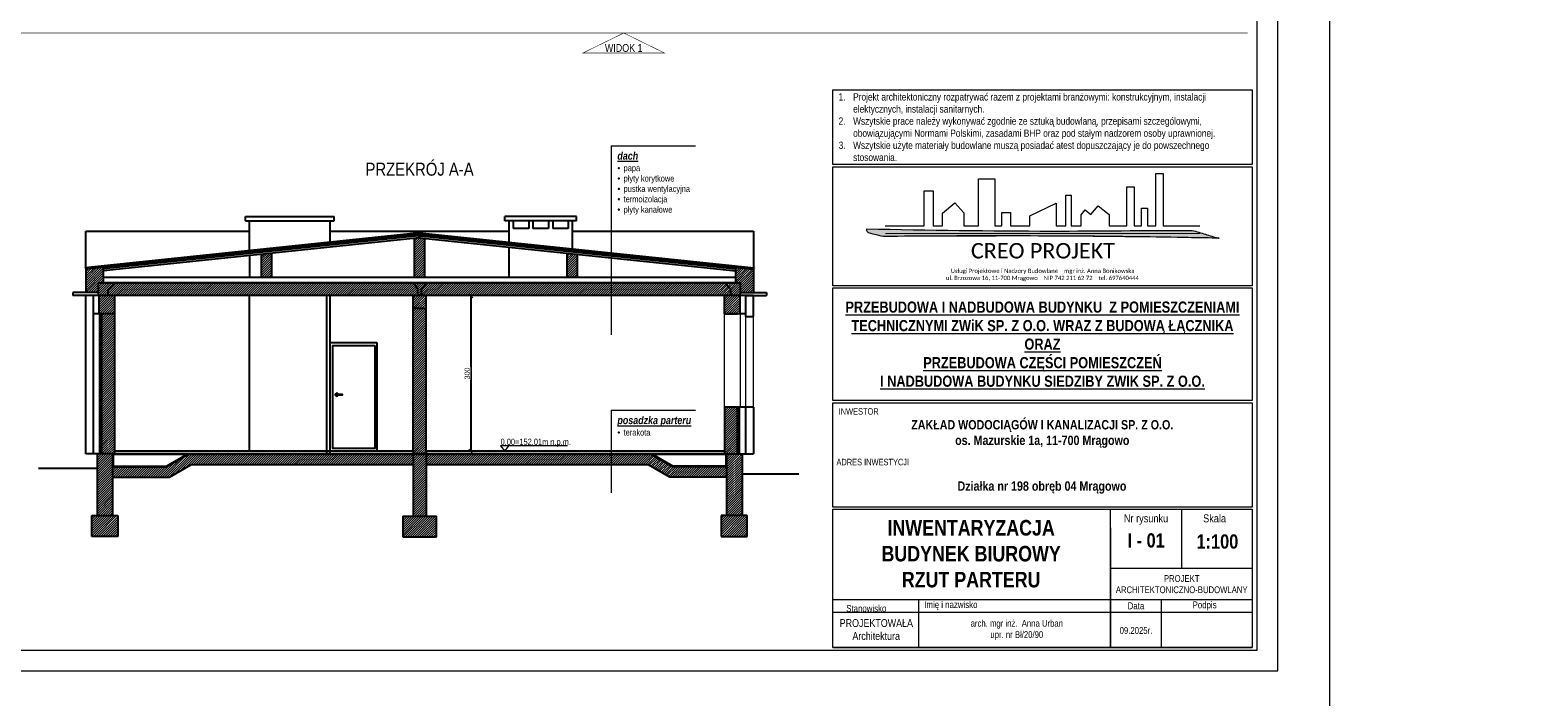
# Model space of a CAD drawing. Header units: millimetres. Extents: x 17147 to 52214, y -18116 to -4632.
# Tile 26 of 186: x 23043 to 25948, y -7552 to -6267. Entities that reach past the tile are written whole.
import ezdxf

# ---------------------------------------------------------------- set-up
doc = ezdxf.new("R2010")
doc.units = ezdxf.units.MM
doc.linetypes.add('ACAD_ISO05W100', pattern=[33, 24, -3, 0, -3, 0, -3])
doc.layers.get('Defpoints').update_dxf_attribs({"color": 6})
for name, color, linetype, lineweight in [('__A_opis', 4, 'Continuous', 15), ('A-opis', 130, 'Continuous', 9), ('A-wymiar', 177, 'Continuous', 0), ('A_SCIANA_ISTN', 253, 'Continuous', 25), ('elewacja C', 253, 'Continuous', 0)]:
    doc.layers.add(name, color=color, linetype=linetype, lineweight=lineweight)
doc.layers.add('r-ramka', color=7, linetype='Continuous', lineweight=0, true_color=0x727169)
doc.styles.get("Standard").update_dxf_attribs({"font": 'ARIALN.TTF'})
doc.styles.add('wymiar', font='ARIALN.TTF')
doc.styles.add('wymiary', font='ARIALN.TTF')
doc.dimstyles.new('anka 50', dxfattribs={"dimtxt": 10, "dimasz": 8, "dimexe": 4, "dimexo": 0.0625, "dimgap": 2, "dimtad": 1, "dimdec": 0, "dimzin": 0, "dimdsep": 46, "dimtxsty": 'Standard', "dimblk": 'OBLIQUE', "dimcen": 0.09, "dimclrt": 7, "dimadec": 0, "dimazin": 0, "dimtfac": 1, "dimtdec": 0, "dimtix": 1, "dimtofl": 0, "dimtmove": 0, "dimatfit": 3, "dimldrblk": 'OBLIQUE', "dimfxl": 4, "dimfxlon": 1, "dimtfill": 1, "dimtolj": 1, "dimtzin": 0, "dimarcsym": 0})
pattern_1 = [(45, (138.186, 0), (-2.24506403, 2.24506403), [])]

# ---------------------------------------------------------------- blocks, each defined once
blk = doc.blocks.new('LOGO')
at = {"layer": 'elewacja C'}
h = blk.add_hatch(color=30, dxfattribs=at)
h.dxf.hatch_style = 1
edge = h.paths.add_edge_path()
edge.add_spline(control_points=[(11534.1, 18108), (11532.4, 18108), (11289.1, 18108), (10726.7, 18100.5), (10166.1, 18110.3), (9846.9, 18115.9)], knot_values=[0, 0, 0, 0, 5.133754, 729.732593, 1687.267838, 1687.267838, 1687.267838, 1687.267838], degree=3, periodic=0)
edge.add_spline(control_points=[(9846.9, 18115.9), (9846.1, 18113.8), (9840.3, 18098.6), (9889.5, 18084.9), (9916.9, 18079.7), (9932.8, 18076.7)], knot_values=[0, 0, 0, 0, 6.318514, 46.500226, 101.574566, 101.574566, 101.574566, 101.574566], degree=3, periodic=0)
edge.add_spline(control_points=[(9932.8, 18076.7), (10322, 18078.7), (10902.2, 18081.7), (11482.3, 18071.2), (11673.1, 18067.7)], knot_values=[0, 0, 0, 0, 1167.750225, 1740.44888, 1740.44888, 1740.44888, 1740.44888], degree=3, periodic=0)
edge.add_spline(control_points=[(11673.1, 18067.7), (11671.6, 18068.1), (11647.3, 18072.9), (11601.8, 18089.6), (11556.8, 18101.9), (11534.1, 18108)], knot_values=[0, 0, 0, 0, 4.823923, 74.316576, 144.781951, 144.781951, 144.781951, 144.781951], degree=3, periodic=0)
at = {"layer": 'elewacja C', "color": 7}
blk.add_lwpolyline([(9941.5, 18131.4), (10143.1, 18131.4), (10143.1, 18312.9), (10190.9, 18312.9), (10190.9, 18131.4), (10239.4, 18131.4), (10239.4, 18198.3), (10302.6, 18251), (10348.8, 18198.8), (10348.8, 18131.4), (10424.9, 18131.4), (10424.9, 18376.1), (10509.3, 18376.1), (10509.3, 18131.4), (10545.8, 18131.4), (10545.8, 18200.4), (10590.6, 18200.4), (10590.6, 18131.4), (10691.4, 18131.4), (10691.4, 18183.5), (10828.6, 18248.8), (10828.6, 18131.4), (10877.8, 18131.4), (10877.8, 18290.5), (10905.9, 18290.5), (10905.9, 18131.4), (10957, 18131.4), (10957, 18188.2), (10978.7, 18215.2), (11007.9, 18191.3), (11045.2, 18236), (11102.5, 18189.8), (11102.5, 18131.4), (11195, 18131.4), (11195, 18333.8), (11231.7, 18333.8), (11231.7, 18131.4), (11270.7, 18131.4), (11270.7, 18222.8), (11301.7, 18222.8), (11301.7, 18131.4), (11344.5, 18131.4), (11344.5, 18403.2), (11383.5, 18403.2), (11383.5, 18131.4), (11573.1, 18131.4)], dxfattribs=at)
at = {"layer": 'elewacja C', "color": 250, "const_width": 4}
blk.add_lwpolyline([(9941.5, 18091.9), (11574.1, 18091.9)], dxfattribs=at)
at = {"layer": 'elewacja C', "color": 30}
blk.add_arc((10503.6, -40448.4), 58527.8, 88.854996, 90.558825, dxfattribs=at)
for points in [[(9932.8, 18076.7), (9878.9, 18088.3), (9845.1, 18109.9), (9846.9, 18115.9)], [(9846.9, 18115.9), (10804.4, 18104.8), (11529, 18108), (11534.1, 18108)], [(11673.1, 18067.7), (11100.5, 18076.7), (9932.8, 18076.7)], [(11534.1, 18108), (11601.8, 18088.5), (11668.4, 18068.7), (11673.1, 18067.7)]]:
    blk.add_spline(points, degree=3, dxfattribs=at)
at = {"layer": 'elewacja C', "color": 7, "insert": (9846.9, 18042.5), "char_height": 20, "attachment_point": 1}
blk.add_mtext_dynamic_manual_height_columns('\\pi539.21;{\\fCalibri|b0|i0|c0|p34;\\H4x;CREO PROJEKT\\H1.25x;\\P\\pi434.09;\\H0.22x;Usługi Projektowe i Nadzory Budowlane    mgr inż. Anna Bonikowska\\P\\pi409.92;ul. Brzozowa 16, 11-700 Mrągowo    NIP 742 211 62 72    tel. 69764044\\fArial|b0|i0|c238|p34;4}', width=1826.244, gutter_width=12.5, heights=[0], dxfattribs=at)
blk = doc.blocks.new('_OBLIQUE')
at = {"color": 0, "linetype": 'ByBlock'}
blk.add_line((-0.5, -0.5), (0.5, 0.5), dxfattribs=at)
blk = doc.blocks.new('*D928')
at = {"layer": 'A-wymiar', "color": 0, "lineweight": -2, "transparency": 16777216}
for p, q in [((23895.9, -6778.4), (23887.9, -6778.4)), ((23891.9, -6778.4), (23891.9, -7078.4)), ((23895.9, -7078.4), (23887.9, -7078.4))]:
    blk.add_line(p, q, dxfattribs=at)
at = {"layer": 'Defpoints', "color": 0, "transparency": 16777216}
for p in [(24380.5, -6778.4), (23891.9, -7078.4), (24380.5, -7078.4)]:
    blk.add_point(p, dxfattribs=at)
at = {"layer": 'A-wymiar', "color": 0, "lineweight": -2, "transparency": 16777216, "xscale": 8, "yscale": 8, "zscale": 8}
for p, rotation in [((23891.9, -6778.4), 90), ((23891.9, -7078.4), 270)]:
    blk.add_blockref('_OBLIQUE', p, dxfattribs=dict(at, rotation=rotation))
at = {"layer": 'A-wymiar', "color": 7, "transparency": 16777216, "insert": (23884.8, -6928.4), "char_height": 10, "attachment_point": 5, "rotation": 90, "bg_fill": 3, "box_fill_scale": 1.1, "bg_fill_color": 256, "bg_fill_true_color": 13158600, "bg_fill_transparency": 0}
blk.add_mtext('\\A1;300', dxfattribs=at)

msp = doc.modelspace()

# ---------------------------------------------------------------- hatches: boundary and pattern name
at = {"layer": 'A-wymiar', "transparency": 33554687}
h = msp.add_hatch(dxfattribs=at)
h.set_pattern_fill('ANSI31', color=256)
h.paths.add_polyline_path([(23803, -6668), (23793, -6666.9), (23783, -6668), (23783, -6743.4), (23803, -6743.4)])
h = msp.add_hatch(dxfattribs=at)
h.set_pattern_fill('ANSI31', color=256)
h.paths.add_polyline_path([(23508.5, -6696.6), (23488.5, -6698.6), (23488.5, -6743.4), (23508.5, -6743.4)])
h = msp.add_hatch(dxfattribs=at)
h.set_pattern_fill('ANSI31', color=256)
h.paths.add_polyline_path([(24097.5, -6698.6), (24077.5, -6696.6), (24077.5, -6743.4), (24097.5, -6743.4)])
h = msp.add_hatch(dxfattribs=at)
h.set_pattern_fill('ANSI31', color=256)
h.paths.add_polyline_path([(23183.7, -6723.8), (23149.5, -6727.4), (23149.5, -6772.4), (23174.5, -6772.4), (23174.5, -6754.4), (23183.7, -6754.4)])
h = msp.add_hatch(dxfattribs=at)
h.set_pattern_fill('ANSI31', color=256)
h.paths.add_polyline_path([(24436.5, -6727.4), (24402.2, -6723.8), (24402.2, -6754.4), (24411.5, -6754.4), (24411.5, -6772.4), (24436.5, -6772.4)])
h = msp.add_hatch(dxfattribs=at)
h.set_pattern_fill('ANSI31', color=256)
h.paths.add_polyline_path([(23204.5, -6754.4), (23174.5, -6754.4), (23174.5, -6772.4), (23174.5, -6778.4), (23193, -6778.4), (23193, -6765.9)])
h = msp.add_hatch(dxfattribs=at)
h.set_pattern_fill('ANSI31', color=256)
h.paths.add_polyline_path([(23789.5, -6765.9), (23781.2, -6754.4), (23204.5, -6754.4), (23193, -6765.9), (23193, -6778.4), (23789.5, -6778.4)])
h = msp.add_hatch(dxfattribs=at)
h.set_pattern_fill('ANSI31', color=256)
h.paths.add_polyline_path([(23804.8, -6754.4), (23781.2, -6754.4), (23789.5, -6765.9), (23789.5, -6778.4), (23796.5, -6778.4), (23796.5, -6765.9)])
h = msp.add_hatch(dxfattribs=at)
h.set_pattern_fill('ANSI31', color=256)
h.paths.add_polyline_path([(24381.5, -6754.4), (23804.8, -6754.4), (23796.5, -6765.9), (23796.5, -6778.4), (24393, -6778.4), (24393, -6765.9)])
h = msp.add_hatch(dxfattribs=at)
h.set_pattern_fill('ANSI31', color=256)
h.paths.add_polyline_path([(24411.5, -6754.4), (24381.5, -6754.4), (24393, -6765.9), (24393, -6778.4), (24411.5, -6778.4), (24411.5, -6772.4)])
h = msp.add_hatch(dxfattribs=at)
h.set_pattern_fill('ANSI31', color=256)
h.paths.add_polyline_path([(23205.5, -6778.4), (23175.5, -6778.4), (23175.5, -6813.4), (23205.5, -6813.4)])
h = msp.add_hatch(dxfattribs=at)
h.set_pattern_fill('ANSI31', color=256)
h.paths.add_polyline_path([(23805.5, -6778.4), (23780.5, -6778.4), (23780.5, -6803.4), (23805.5, -6803.4)])
h = msp.add_hatch(dxfattribs=at)
h.set_pattern_fill('ANSI31', color=256)
h.paths.add_polyline_path([(24410.5, -6778.4), (24380.5, -6778.4), (24380.5, -6813.4), (24410.5, -6813.4)])
h = msp.add_hatch(dxfattribs=at)
h.set_pattern_fill('ANSI31', color=256)
h.paths.add_polyline_path([(23205.5, -6813.4), (23180.5, -6813.4), (23180.5, -7083.4), (23205.5, -7083.4)])
h = msp.add_hatch(dxfattribs=at)
h.set_pattern_fill('ANSI31', color=256)
h.set_pattern_definition(pattern_1)
h.paths.add_polyline_path([(23805.5, -6803.4), (23780.5, -6803.4), (23780.5, -7078.4), (23780.5, -7083.4), (23805.5, -7083.4), (23805.5, -7078.4)])
h = msp.add_hatch(dxfattribs=at)
h.set_pattern_fill('ANSI31', color=256)
h.paths.add_polyline_path([(24405.5, -6993.4), (24380.5, -6993.4), (24380.5, -7083.4), (24405.5, -7083.4)])
h = msp.add_hatch(dxfattribs=at)
h.set_pattern_fill('ANSI31', color=256)
h.paths.add_polyline_path([(23201.5, -7083.4), (23171.5, -7083.4), (23171.5, -7202.4), (23201.5, -7202.4)])
h = msp.add_hatch(dxfattribs=at)
h.set_pattern_fill('ANSI31', color=256)
h.paths.add_polyline_path([(23780.5, -7084.4), (23346.4, -7084.4), (23305.5, -7108.4), (23201.5, -7108.4), (23201.5, -7128.4), (23310.9, -7128.4), (23351.9, -7104.4), (23780.5, -7104.4)])
h = msp.add_hatch(dxfattribs=at)
h.set_pattern_fill('ANSI31', color=256)
h.paths.add_polyline_path([(23805.5, -7084.4), (23780.5, -7084.4), (23780.5, -7203.4), (23805.5, -7203.4)])
h = msp.add_hatch(dxfattribs=at)
h.set_pattern_fill('ANSI31', color=256)
h.paths.add_polyline_path([(24239.6, -7084.4), (23805.5, -7084.4), (23805.5, -7104.4), (24234.1, -7104.4), (24275.1, -7128.4), (24384.5, -7128.4), (24384.5, -7108.4), (24280.5, -7108.4)])
h = msp.add_hatch(dxfattribs=at)
h.set_pattern_fill('ANSI31', color=256)
h.paths.add_polyline_path([(24414.5, -7083.4), (24384.5, -7083.4), (24384.5, -7202.4), (24414.5, -7202.4)])
h = msp.add_hatch(dxfattribs=at)
h.set_pattern_fill('ANSI31', color=256)
h.paths.add_polyline_path([(23211.5, -7202.4), (23161.5, -7202.4), (23161.5, -7242.4), (23211.5, -7242.4)])
h = msp.add_hatch(dxfattribs=at)
h.set_pattern_fill('ANSI31', color=256)
h.paths.add_polyline_path([(23825.5, -7203.4), (23760.5, -7203.4), (23760.5, -7243.4), (23825.5, -7243.4)])
at = {"layer": 'A-wymiar', "true_color": 0x575757, "transparency": 33554585}
h = msp.add_hatch(dxfattribs=at)
h.set_pattern_fill('ANSI31', color=251)
h.set_pattern_definition(pattern_1)
h.paths.add_polyline_path([(24424.5, -7202.4), (24374.5, -7202.4), (24374.5, -7242.4), (24424.5, -7242.4)])

# ---------------------------------------------------------------- linework, layer by layer
at = {"layer": '__A_opis'}
for p, q in [((24380.5, -6993.4), (24380.5, -6813.4)), ((24411.5, -6993.4), (24411.5, -6813.4)), ((24421.5, -6993.4), (24421.5, -6818.4)), ((24436.5, -6993.4), (24436.5, -6818.4))]:
    msp.add_line(p, q, dxfattribs=at)
at = {"layer": 'A-opis', "color": 251, "true_color": 0x616161, "const_width": 1}
for points in [[(25388.7, -6272.1), (22984.1, -6272.1), (22984.1, -6833.4), (21662.5, -6833.4)], [(24186.4, -6310.6), (24107.8, -6310.6), (24186.4, -6272.1)], [(24186.4, -6310.6), (24265, -6310.6), (24186.4, -6272.1)]]:
    msp.add_lwpolyline(points, dxfattribs=at)
at = {"layer": 'A-opis'}
msp.add_lwpolyline([(24162, -6489.8), (24325, -6489.8)], dxfattribs=at)
at = {"layer": 'A_SCIANA_ISTN'}
for p, q in [((23457.4, -6626.1), (23628.5, -6626.1)), ((23457.4, -6634.1), (23457.4, -6626.1)), ((23457.4, -6634.1), (23628.5, -6634.1)), ((23465, -6691.5), (23465, -6634.1)), ((23620.5, -6675.3), (23620.5, -6634.1)), ((23628.5, -6634.1), (23628.5, -6626.1)), ((24095.5, -6626.1), (23957.5, -6626.1)), ((23957.5, -6634.1), (23957.5, -6626.1)), ((24095.5, -6634.1), (23957.5, -6634.1)), ((23965.5, -6675.3), (23965.5, -6634.1)), ((23973.5, -6634.1), (23973.5, -6649.1)), ((24003.5, -6649.1), (23973.5, -6649.1)), ((24003.5, -6634.1), (24003.5, -6649.1)), ((24011.5, -6634.1), (24011.5, -6649.1)), ((24041.5, -6649.1), (24011.5, -6649.1)), ((24041.5, -6634.1), (24041.5, -6649.1)), ((24049.5, -6634.1), (24049.5, -6649.1)), ((24079.5, -6649.1), (24049.5, -6649.1)), ((24079.5, -6634.1), (24079.5, -6649.1)), ((24087.5, -6688), (24087.5, -6634.1)), ((24095.5, -6634.1), (24095.5, -6626.1)), ((23793, -6657.4), (23148.5, -6724.5)), ((23793, -6658.4), (23148.5, -6725.5)), ((23149.5, -6724.4), (23149.5, -6654.4)), ((23149.5, -6654.4), (23465, -6654.4)), ((23793, -6659.4), (23149.5, -6726.4)), ((23793, -6660.4), (23149.5, -6727.4)), ((23791.6, -6663.1), (23183.7, -6726.4)), ((23793, -6666.9), (23183.7, -6730.4)), ((23620.5, -6654.4), (23965.5, -6654.4)), ((23783, -6743.4), (23783, -6668)), ((23793, -6666.9), (23791.6, -6663.1)), ((23793, -6657.4), (24437.5, -6724.5)), ((23793, -6658.4), (24437.5, -6725.5)), ((23793, -6659.4), (24436.5, -6726.4)), ((23793, -6660.4), (24436.5, -6727.4)), ((23793, -6666.9), (23794.4, -6663.1)), ((23793, -6666.9), (24402.2, -6730.4)), ((23794.4, -6663.1), (24402.2, -6726.4)), ((23803, -6743.4), (23803, -6668)), ((24087.5, -6654.4), (24436.5, -6654.4)), ((24436.5, -6654.4), (24436.5, -6724.4)), ((23488.5, -6743.4), (23488.5, -6697.1)), ((23508.5, -6743.4), (23508.5, -6694.9)), ((23965.5, -6743.4), (23965.5, -6684.9)), ((24077.5, -6743.4), (24077.5, -6696.6)), ((24097.5, -6743.4), (24097.5, -6698.6)), ((23148.5, -6724.5), (23148.5, -6725.5)), ((23149.5, -6725.4), (23149.5, -6772.4)), ((23183.7, -6754.4), (23183.7, -6723.8)), ((24402.2, -6754.4), (24402.2, -6723.7)), ((24436.5, -6725.4), (24436.5, -6772.4)), ((24437.5, -6724.5), (24437.5, -6725.5)), ((23174.5, -6772.4), (23174.5, -6754.4)), ((24411.5, -6754.4), (23174.5, -6754.4)), ((24402.2, -6743.4), (23183.7, -6743.4)), ((24402.2, -6753.4), (23183.7, -6753.4)), ((23193, -6765.9), (23204.5, -6754.4)), ((23193, -6778.4), (23193, -6765.9)), ((23789.5, -6765.9), (23781.2, -6754.4)), ((23789.5, -6778.4), (23789.5, -6765.9)), ((23796.5, -6765.9), (23804.8, -6754.4)), ((23796.5, -6778.4), (23796.5, -6765.9)), ((24393, -6765.9), (24381.5, -6754.4)), ((24393, -6778.4), (24393, -6765.9)), ((24411.5, -6772.4), (24411.5, -6754.4)), ((23124.5, -6772.4), (23124.5, -6778.4)), ((23149.5, -6772.4), (23124.5, -6772.4)), ((23149.5, -6778.4), (23124.5, -6778.4)), ((23174.5, -6772.4), (23149.5, -6772.4)), ((23164.5, -6778.4), (23149.5, -6778.4)), ((23149.5, -7083.4), (23149.5, -6778.4)), ((23164.5, -6818.4), (23164.5, -6778.4)), ((24436.5, -6778.4), (23164.5, -6778.4)), ((23174.5, -6778.4), (23174.5, -6772.4)), ((23175.5, -6813.4), (23175.5, -6778.4)), ((23205.5, -7083.4), (23205.5, -6778.4)), ((23614, -7083.4), (23614, -6778.4)), ((23620.5, -7083.4), (23620.5, -6778.4)), ((23780.5, -7078.4), (23780.5, -6778.4)), ((23805.5, -7078.4), (23805.5, -6778.4)), ((24380.5, -6813.4), (24380.5, -6778.4)), ((24410.5, -6813.4), (24410.5, -6778.4)), ((24411.5, -6778.4), (24411.5, -6772.4)), ((24411.5, -6772.4), (24436.5, -6772.4)), ((24421.5, -6778.4), (24436.5, -6778.4)), ((24421.5, -6818.4), (24421.5, -6778.4)), ((24436.5, -6772.4), (24461.5, -6772.4)), ((24436.5, -6778.4), (24461.5, -6778.4)), ((24436.5, -6818.4), (24436.5, -6778.4)), ((24461.5, -6772.4), (24461.5, -6778.4)), ((23205.5, -6813.4), (23164.5, -6813.4)), ((23164.5, -7083.4), (23164.5, -6813.4)), ((23176.5, -7083.4), (23176.5, -6813.4)), ((23180.5, -7083.4), (23180.5, -6813.4)), ((23805.5, -6803.4), (23780.5, -6803.4)), ((24380.5, -6813.4), (24405.5, -6813.4)), ((24421.5, -6813.4), (24380.5, -6813.4)), ((24421.5, -6818.4), (24436.5, -6818.4)), ((24380.5, -6993.4), (24380.5, -7083.4)), ((24436.5, -6993.4), (24380.5, -6993.4)), ((24405.5, -7083.4), (24405.5, -6993.4)), ((24409.5, -7083.4), (24409.5, -6993.4)), ((24421.5, -7083.4), (24421.5, -6993.4)), ((24436.5, -6993.4), (24436.5, -7083.4)), ((23164.5, -7083.4), (23149.5, -7083.4)), ((24380.5, -7083.4), (23164.5, -7083.4)), ((23171.5, -7083.4), (23171.5, -7202.4)), ((23201.5, -7083.4), (23201.5, -7202.4)), ((23202.5, -7084.4), (23202.5, -7107.4)), ((23344.4, -7084.4), (23202.5, -7084.4)), ((23654, -7078.4), (23205.5, -7078.4)), ((23305.2, -7107.4), (23346.2, -7083.4)), ((23305.5, -7108.4), (23346.4, -7084.4)), ((24239.6, -7084.4), (23346.4, -7084.4)), ((23780.5, -7078.4), (23660.5, -7078.4)), ((23780.5, -7078.4), (23780.5, -7203.4)), ((23805.5, -7078.4), (23805.5, -7203.4)), ((23965.5, -7078.4), (23805.5, -7078.4)), ((24380.5, -7078.4), (23805.5, -7078.4)), ((24280.5, -7108.4), (24239.6, -7084.4)), ((24280.8, -7107.4), (24239.8, -7083.4)), ((24383.5, -7084.4), (24241.5, -7084.4)), ((24380.5, -7083.4), (24436.5, -7083.4)), ((24383.5, -7084.4), (24383.5, -7107.4)), ((24384.5, -7083.4), (24384.5, -7202.4)), ((24414.5, -7083.4), (24414.5, -7202.4)), ((23171.5, -7111.8), (23058.3, -7111.8)), ((23201.5, -7108.4), (23305.5, -7108.4)), ((23202.5, -7107.4), (23305.2, -7107.4)), ((23310.9, -7128.4), (23351.9, -7104.4)), ((23780.5, -7104.4), (23351.9, -7104.4)), ((23959, -7104.4), (23805.5, -7104.4)), ((24234.1, -7104.4), (23805.5, -7104.4)), ((24275.1, -7128.4), (24234.1, -7104.4)), ((24384.5, -7108.4), (24280.5, -7108.4)), ((24383.5, -7107.4), (24280.8, -7107.4)), ((23201.5, -7128.4), (23310.9, -7128.4)), ((24384.5, -7128.4), (24275.1, -7128.4)), ((24523.6, -7122.4), (24414.5, -7122.4)), ((23161.5, -7242.4), (23161.5, -7202.4)), ((23161.5, -7202.4), (23211.5, -7202.4)), ((23211.5, -7202.4), (23211.5, -7242.4)), ((23760.5, -7203.4), (23760.5, -7243.4)), ((23760.5, -7203.4), (23825.5, -7203.4)), ((23825.5, -7243.4), (23825.5, -7203.4)), ((24374.5, -7202.4), (24374.5, -7242.4)), ((24424.5, -7202.4), (24374.5, -7202.4)), ((24424.5, -7242.4), (24424.5, -7202.4)), ((23211.5, -7242.4), (23161.5, -7242.4)), ((23760.5, -7243.4), (23825.5, -7243.4)), ((24374.5, -7242.4), (24424.5, -7242.4))]:
    msp.add_line(p, q, dxfattribs=at)
for points in [[(23465, -6701.1), (23465, -6743.4)], [(23465, -7078.4), (23465, -6778.4)]]:
    msp.add_lwpolyline(points, dxfattribs=at)
for points in [[(23710.5, -6868.4), (23710.5, -7078.4), (23620.5, -7078.4), (23620.5, -6868.4)], [(23706.5, -6874.4), (23706.5, -7072.8), (23626, -7072.8), (23626, -6874.4)], [(23633.1, -6968.3), (23644, -6968.3), (23644, -6970.3), (23633.1, -6970.3)]]:
    msp.add_lwpolyline(points, close=True, dxfattribs=at)
msp.add_arc((23633.1, -6969.3), 2.82, 20.1798, 339.8202, dxfattribs=at)
at = {"layer": 'r-ramka'}
for p, q in [((25124.2, -7456.8), (25124.2, -7190)), ((25124.2, -7456.8), (25124.2, -7190)), ((25261.7, -7303.5), (25261.7, -7190)), ((25124.2, -7225.9), (25124.2, -7456.8)), ((25124.2, -7303.5), (25397.2, -7303.5)), ((24589.7, -7364), (25397.2, -7364)), ((24755.4, -7456.8), (24755.4, -7364)), ((24755.4, -7456.8), (24755.4, -7364)), ((25124.2, -7364), (25124.2, -7456.8)), ((25223, -7456.8), (25223, -7364)), ((25223, -7456.8), (25223, -7364)), ((24589.7, -7388.8), (25397.2, -7388.8)), ((24589.7, -7388.8), (25397.2, -7388.8)), ((24589.7, -7388.8), (25397.2, -7388.8)), ((24589.7, -7456.8), (25397.2, -7456.8)), ((24589.7, -7456.8), (25397.2, -7456.8)), ((24589.7, -7456.8), (25397.2, -7456.8)), ((24589.7, -7456.8), (25397.2, -7456.8)), ((24589.7, -7456.8), (25397.2, -7456.8)), ((24589.7, -7456.8), (25397.2, -7456.8)), ((24589.7, -7456.8), (25397.2, -7456.8)), ((24589.7, -7456.8), (25397.2, -7456.8))]:
    msp.add_line(p, q, dxfattribs=at)
for points in [[(25547.2, -7601.8), (25547.2, -4631.8), (21347.2, -4631.8), (21347.2, -7601.8)], [(25447.2, -7501.8), (25447.2, -4731.8), (21447.2, -4731.8), (21447.2, -7501.8), (25447.2, -7501.8), (25447.2, -4731.8)], [(25407.2, -7461.8), (25407.2, -4771.8), (21487.2, -4771.8), (21487.2, -7461.8), (25407.2, -7461.8), (25407.2, -4771.8)]]:
    msp.add_lwpolyline(points, dxfattribs=at)
for points in [[(24589.7, -6381.7), (25397.2, -6381.7), (25397.2, -6525.3), (24589.7, -6525.3)], [(24589.7, -6530.3), (25397.2, -6530.3), (25397.2, -6759.3), (24589.7, -6759.3)], [(24589.7, -6763.3), (25397.2, -6763.3), (25397.2, -6980.8), (24589.7, -6980.8)], [(24589.7, -6984.8), (25397.2, -6984.8), (25397.2, -7186), (24589.7, -7186)], [(24589.7, -7190), (25397.2, -7190), (25397.2, -7456.8), (24589.7, -7456.8)]]:
    msp.add_lwpolyline(points, close=True, dxfattribs=at)

# ---------------------------------------------------------------- block references
at = {"layer": 'r-ramka', "color": 30, "xscale": 0.3716075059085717, "yscale": 0.3716075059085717, "zscale": 0.3716075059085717}
for p in [(16796, -13381.7), (20996, -13381.7)]:
    msp.add_blockref('LOGO', p, dxfattribs=at)

# ---------------------------------------------------------------- texts
at = {"layer": 'A-opis', "color": 251, "true_color": 0x616161, "insert": (24186.4, -6308.6), "char_height": 15, "attachment_point": 8}
msp.add_mtext_dynamic_manual_height_columns('\\PWIDOK 1 ', width=156.141, gutter_width=12.5, heights=[0], dxfattribs=at)
at = {"layer": 'A-opis', "color": 156, "true_color": 0x0f468a, "char_height": 15, "attachment_point": 1, "style": 'wymiary'}
for s, insert in [('\\pi77.573;{\\LISTNIEJACE \\P\\pi59.274;POM. BIURIOWE}', (22210.9, -6415.2)), ('\\pi53.498;{\\LISTNIEJACE POM. \\P\\pi58.46;LABORATORIUM}', (22586.2, -6415.2))]:
    msp.add_mtext_dynamic_manual_height_columns(s, width=251.88, gutter_width=12.5, heights=[0], dxfattribs=dict(at, insert=insert))
at = {"layer": 'A-opis', "color": 212, "linetype": 'ACAD_ISO05W100', "true_color": 0xe01fda, "insert": (23793, -6534.8), "char_height": 25, "attachment_point": 5}
msp.add_mtext_dynamic_manual_height_columns('PRZEKRÓJ A-A', width=211.706, gutter_width=60, heights=[0], dxfattribs=at)
at = {"layer": 'A-opis', "insert": (24162.2, -6622), "char_height": 12, "width": 1527.664, "attachment_point": 7, "style": 'wymiary'}
msp.add_mtext('\\pi-24,l36,t24;{\\fArial Narrow|b1|i1|c238|p34;\\H1.25x;\\Ldach\\P\\fSymbol|b0|i0|c2|p18;\\H0.8x;\\l·^I}papa\\P{\\fSymbol|b0|i0|c2|p18;·^I}płyty korytkowe\\P{\\fSymbol|b0|i0|c2|p18;·^I}pustka wentylacyjna\\P{\\fSymbol|b0|i0|c2|p18;·^I}termoizolacja\\P{\\fSymbol|b0|i0|c2|p18;·^I}płyty kanałowe', dxfattribs=at)
at = {"layer": 'r-ramka'}
for s, width, gutter_width, heights, insert, char_height, attachment_point in [('\\pi-28,l28,t28,42;1.^IProjekt architektoniczny rozpatrywać razem z projektami branżowymi: konstrukcyjnym, instalacji \\P\\pi0,t42;elektycznych, instalacji sanitarnych.\\P\\pi-28,t28,42;2.^IWszytskie prace należy wykonywać zgodnie ze sztuką budowlaną, przepisami szczególowymi, \\P\\pi0,t42;obowiązującymi Normami Polskimi, zasadami BHP oraz pod stałym nadzorem osoby uprawnionej.\\P\\pi-28,t28,42;3.^IWszytskie użyte materiały budowlane muszą posiadać atest dopuszczający je do powszechnego \\P\\pi0,t42;stosowania.', 796.702, 12.5, [0], (24600.5, -6388.2), 14, 1), ('{\\fArial Narrow|b1|i0|c238|p34;\\H1.4286x;\\LPRZEBUDOWA I NADBUDOWA BUDYNKU  Z POMIESZCZENIAMI TECHNICZNYMI ZWiK SP. Z O.O. WRAZ Z BUDOWĄ ŁĄCZNIKA\\PORAZ\\PPRZEBUDOWA CZĘŚCI POMIESZCZEŃ\\PI NADBUDOWA BUDYNKU SIEDZIBY ZWIK SP. Z O.O.}', 808.87, 1145, [688], (24993.4, -6872), 15, 5), ('INWESTOR', 203.028, 12.5, [0], (24600.6, -6995.3), 12.5, 1), ('ADRES INWESTYCJI', 203.028, 12.5, [0], (24596.4, -7092.9), 12.5, 1)]:
    msp.add_mtext_dynamic_manual_height_columns(s, width=width, gutter_width=gutter_width, heights=heights, dxfattribs=dict(at, insert=insert, char_height=char_height, attachment_point=attachment_point))
for s, insert, char_height, width, attachment_point in [('\\pt133.95;{\\fArial Narrow|b1|i0|c238|p34;ZAKŁAD WODOCIĄGÓW I KANALIZACJI SP. Z O.O.\\Pos. Mazurskie 1a, 11-700 Mrągowo}', (24993, -7045), 18, 811.434, 5), ('{\\fArial Narrow|b1|i0|c238|p34;Działka nr 198 obręb 04 Mrągowo}', (24992.4, -7148.2), 18, 811.434, 5), ('Nr rysunku', (25193, -7210), 15.4, 137.5, 5), ('Skala', (25303, -7200), 15.4, 66.565, 1), ('{\\fArial Narrow|b1|i0|c238|p34;INWENTARYZACJA\\PBUDYNEK BIUROWY\\PRZUT PARTERU}', (24855.9, -7276), 30, 536.569, 5), ('{\\fArial Narrow|b1|i0|c238|p34;I - 01}', (25193.1, -7250.4), 27.5, 137.755, 5), ('{\\fArial Narrow|b1|i0|c238|p34;1:100}', (25330.5, -7252.5), 27.5, 137.5, 5), ('PROJEKT ARCHITEKTONICZNO-BUDOWLANY', (25261.7, -7334.6), 13, 274.999, 5), ('Stanowisko', (24653.9, -7381.4), 13.2, 167.765, 5), ('{\\fArial|b0|i0|c238|p34;  }Imię i nazwisko', (24755.4, -7376), 13.2, 161.994, 4), ('Data', (25173.6, -7376.4), 13.2, 98.775, 5), ('Podpis', (25305.8, -7376.4), 13.2, 186.844, 5), ('\\pi12.866;PROJEKTOWAŁA\\P\\pi37.417;Architektura', (24589.7, -7422.1), 15, 165.765, 4), ('09.2025r.', (25173.6, -7423.9), 13, 98.775, 5)]:
    msp.add_mtext(s, dxfattribs=dict(at, insert=insert, char_height=char_height, width=width, attachment_point=attachment_point))
at = {"layer": 'r-ramka', "insert": (24939.8, -7422.8), "char_height": 13, "width": 368.804, "attachment_point": 5, "style": 'wymiar'}
msp.add_mtext('  arch. mgr inż.  Anna Urban\\P  upr. nr Bł/20/90', dxfattribs=at)

# ---------------------------------------------------------------- next in the draw order: dimensions: what is measured, and where the dimension line sits
at = {"layer": 'A-wymiar'}
dim = msp.add_linear_dim(base=(23891.9, -7078.4), p1=(24380.5, -6778.4), p2=(24380.5, -7078.4), angle=90, dimstyle='anka 50', dxfattribs=at)
dim.commit()
dim.dimension.update_dxf_attribs({"geometry": '*D928', "text_midpoint": (23884.8, -6928.4)})

# ---------------------------------------------------------------- next in the draw order: linework, layer by layer
at = {"layer": 'A-opis'}
for points in [[(24162, -6489.8), (24162, -6854.1)], [(24162, -6999), (24162, -7158.4)], [(24162, -6999), (24325, -6999)], [(24078, -7068.2), (23949.1, -7068.2), (23957.2, -7078.4), (23965.3, -7068.2)]]:
    msp.add_lwpolyline(points, dxfattribs=at)

# ---------------------------------------------------------------- next in the draw order: texts
at = {"layer": 'A-opis', "insert": (24162.2, -7048.2), "char_height": 12, "width": 1527.664, "attachment_point": 7, "style": 'wymiary'}
msp.add_mtext('\\pi-24,l36,t24;{\\fArial Narrow|b1|i1|c238|p34;\\H1.25x;\\Lposadzka parteru\\P\\fSymbol|b0|i0|c2|p18;\\H0.8x;\\l·^I}terakota', dxfattribs=at)
at = {"layer": 'A-opis', "insert": (23949.1, -7054.2), "char_height": 12, "attachment_point": 1}
msp.add_mtext_dynamic_manual_height_columns('0.00=152.01m n.p.m.', width=138.529, gutter_width=60, heights=[0], dxfattribs=at)

doc.saveas('drawing.dxf')
